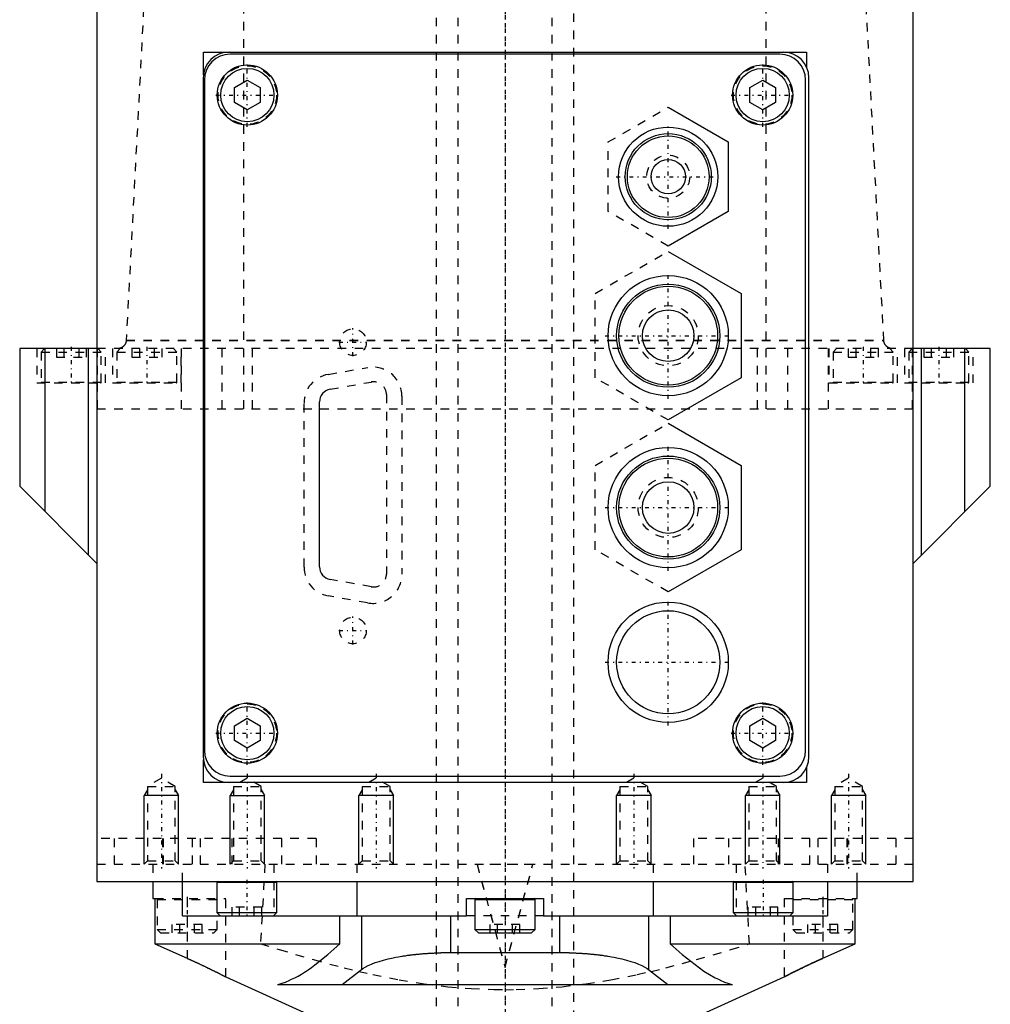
# Model space of a CAD drawing. Extents: x -88 to 88, y -489 to 213.
# Tile 2 of 5: x -57 to 57, y -411 to -296. Entities that reach past the tile are written whole.
import ezdxf

# ---------------------------------------------------------------- set-up
doc = ezdxf.new("R2010")
doc.units = 0
doc.linetypes.add('CENTER', pattern=[1.5, 0.45, -0.5, 0.05, -0.5])
doc.linetypes.add('DASHED', pattern=[2, 1, -1])
for name, color, linetype in [('AM_0', 7, 'CONTINUOUS'), ('AM_10', 7, 'CONTINUOUS'), ('AM_3', 7, 'DASHED'), ('AM_7', 7, 'CENTER')]:
    doc.layers.add(name, color=color, linetype=linetype)

msp = doc.modelspace()

# ---------------------------------------------------------------- linework, layer by layer
at = {"layer": 'AM_0', "color": 7, "linetype": 'CONTINUOUS'}
for p, q in [((-47.5, -195.5), (-47.5, -396.5)), ((47.5, -396.5), (47.5, -195.5)), ((-35.1, -300), (35.1, -300)), ((-35.1, -302.64), (-35.1, -300)), ((35.1, -300), (35.1, -301.75)), ((32, -300.25), (-32, -300.25)), ((-35.12, -303), (-35.12, -382)), ((-35, -303.25), (-35, -381.25)), ((-31.5, -304.13), (-30, -303.27)), ((-30, -303.27), (-28.5, -304.13)), ((28.5, -304.13), (30, -303.27)), ((30, -303.27), (31.5, -304.13)), ((35, -381.25), (35, -303.25)), ((35.38, -382), (35.38, -303)), ((-31.5, -305.87), (-31.5, -304.13)), ((-28.5, -304.13), (-28.5, -305.87)), ((28.5, -305.87), (28.5, -304.13)), ((31.5, -304.13), (31.5, -305.87)), ((-30, -306.73), (-31.5, -305.87)), ((-28.5, -305.87), (-30, -306.73)), ((30, -306.73), (28.5, -305.87)), ((31.5, -305.87), (30, -306.73)), ((19, -306.42), (26, -310.46)), ((26, -310.46), (26, -318.54)), ((26, -318.54), (19, -322.58)), ((19, -323.19), (27.5, -328.09)), ((27.5, -328.09), (27.5, -337.91)), ((-56.5, -334.5), (-56.5, -350.5)), ((-47.5, -334.5), (-56.5, -334.5)), ((-53.53, -353.47), (-53.53, -334.5)), ((-48.48, -358.52), (-48.48, -334.5)), ((56.5, -334.5), (47.5, -334.5)), ((48.48, -358.52), (48.48, -334.5)), ((53.53, -353.47), (53.53, -334.5)), ((56.5, -350.5), (56.5, -334.5)), ((27.5, -337.91), (19, -342.81)), ((-21.6, -359.89), (-21.6, -340.71)), ((19, -343.19), (27.5, -348.09)), ((27.5, -348.09), (27.5, -357.91)), ((-56.5, -350.5), (-47.5, -359.5)), ((47.5, -359.5), (56.5, -350.5)), ((27.5, -357.91), (19, -362.81)), ((-31.5, -378.38), (-30, -377.52)), ((-30, -377.52), (-28.5, -378.38)), ((28.5, -378.38), (30, -377.52)), ((30, -377.52), (31.5, -378.38)), ((-31.5, -380.12), (-31.5, -378.38)), ((-28.5, -378.38), (-28.5, -380.12)), ((28.5, -380.12), (28.5, -378.38)), ((31.5, -378.38), (31.5, -380.12)), ((-30, -380.98), (-31.5, -380.12)), ((-28.5, -380.12), (-30, -380.98)), ((30, -380.98), (28.5, -380.12)), ((31.5, -380.12), (30, -380.98)), ((-35.1, -385), (-35.1, -382.36)), ((35.1, -383.25), (35.1, -385)), ((-32, -384.25), (32, -384.25)), ((35.1, -385), (-35.1, -385)), ((-47.5, -396.5), (47.5, -396.5)), ((-41, -396.5), (-41, -398.5)), ((-37.56, -400.5), (-37.56, -396.5)), ((-33.55, -396.6), (-33.55, -400.1)), ((-33.55, -396.6), (-26.55, -396.6)), ((-26.55, -400.1), (-26.55, -396.6)), ((-17.25, -396.5), (-17.25, -400.5)), ((17.25, -396.5), (17.25, -400.5)), ((26.55, -396.6), (26.55, -400.1)), ((26.55, -396.6), (33.55, -396.6)), ((33.55, -400.1), (33.55, -396.6)), ((37.56, -396.5), (37.56, -400.5)), ((41, -398.5), (41, -396.5)), ((-41, -398.5), (-40.75, -398.5)), ((-40.75, -398.5), (-40.75, -403.75)), ((-4.5, -400.5), (-4.5, -398.5)), ((-4.5, -398.5), (4.5, -398.5)), ((-3.5, -398.6), (-3.5, -402.1)), ((-3.5, -398.6), (3.5, -398.6)), ((3.5, -402.1), (3.5, -398.6)), ((4.5, -398.5), (4.5, -400.5)), ((40.75, -403.75), (40.75, -398.5)), ((40.75, -398.5), (41, -398.5)), ((-37.56, -400.5), (-4.5, -400.5)), ((-33.55, -400.1), (-33.15, -400.5)), ((-33.55, -400.1), (-26.55, -400.1)), ((-26.95, -400.5), (-26.55, -400.1)), ((-26.92, -400.47), (-26.92, -400.5)), ((-19.24, -403.75), (-19.24, -400.5)), ((-16.7, -400.5), (-16.7, -406.75)), ((-6.35, -400.5), (-6.35, -404.78)), ((4.5, -400.5), (37.56, -400.5)), ((6.35, -400.5), (6.35, -404.78)), ((16.7, -400.5), (16.7, -406.75)), ((19.24, -400.5), (19.24, -403.75)), ((26.55, -400.1), (26.95, -400.5)), ((26.55, -400.1), (33.55, -400.1)), ((26.92, -400.47), (26.92, -400.5)), ((33.15, -400.5), (33.55, -400.1)), ((-3.5, -402.1), (-3.1, -402.5)), ((-3.5, -402.1), (3.5, -402.1)), ((3.1, -402.5), (3.5, -402.1)), ((-3.1, -402.5), (3.1, -402.5)), ((-40.75, -403.75), (-19.24, -403.75)), ((-40.75, -403.75), (-37, -405.44)), ((19.24, -403.75), (40.75, -403.75)), ((37, -405.44), (40.75, -403.75)), ((-6.35, -404.78), (6.35, -404.78)), ((-32.5, -407.61), (-21.75, -412.5)), ((-18.97, -408.5), (-16.7, -406.75)), ((16.7, -406.75), (18.97, -408.5)), ((21.75, -412.5), (32.5, -407.61)), ((-26.48, -408.5), (26.48, -408.5))]:
    msp.add_line(p, q, dxfattribs=at)
for points in [[(-26.48, -408.5, 0), (-26.3, -408.45, 0), (-25.93, -408.34, 0), (-25.57, -408.21, 0), (-25.39, -408.14, 0), (-25.21, -408.06, 0), (-24.84, -407.89, 0), (-24.47, -407.71, 0), (-24.09, -407.51, 0), (-23.71, -407.29, 0), (-23.33, -407.05, 0), (-23.13, -406.93, 0), (-22.93, -406.79, 0), (-22.54, -406.52, 0), (-22.13, -406.22, 0), (-20.64, -405.01, 0), (-19.24, -403.75, 0)], [(19.24, -403.75, 0), (20.64, -405.01, 0), (23.13, -406.93, 0), (24.47, -407.71, 0), (24.84, -407.89, 0), (25.21, -408.06, 0), (25.39, -408.14, 0), (25.57, -408.21, 0), (25.93, -408.34, 0), (26.3, -408.45, 0), (26.48, -408.5, 0)], [(-37, -405.44, 0), (-36.97, -405.46, 0), (-36.91, -405.49, 0), (-36.84, -405.51, 0), (-36.81, -405.53, 0), (-36.78, -405.54, 0), (-36.72, -405.57, 0), (-36.66, -405.6, 0), (-36.6, -405.63, 0), (-36.54, -405.65, 0), (-36.48, -405.68, 0), (-36.45, -405.69, 0), (-36.42, -405.71, 0), (-36.36, -405.74, 0), (-36.3, -405.76, 0), (-36.24, -405.79, 0), (-36.18, -405.82, 0), (-36.12, -405.85, 0), (-36.09, -405.86, 0), (-36.06, -405.88, 0), (-36, -405.9, 0), (-35.93, -405.93, 0), (-35.9, -405.95, 0), (-35.87, -405.96, 0), (-35.81, -405.99, 0), (-35.75, -406.02, 0), (-35.72, -406.03, 0), (-35.69, -406.05, 0), (-35.63, -406.07, 0), (-35.57, -406.1, 0), (-35.51, -406.13, 0), (-35.45, -406.16, 0), (-35.39, -406.19, 0), (-35.36, -406.2, 0), (-35.33, -406.22, 0), (-35.27, -406.24, 0), (-35.21, -406.27, 0), (-35.15, -406.3, 0), (-35.09, -406.33, 0), (-35.03, -406.36, 0), (-35, -406.37, 0), (-34.97, -406.38, 0), (-34.92, -406.41, 0), (-34.86, -406.44, 0), (-34.8, -406.47, 0), (-34.74, -406.49, 0), (-34.69, -406.52, 0), (-34.66, -406.54, 0), (-34.63, -406.55, 0), (-34.58, -406.58, 0), (-34.52, -406.6, 0), (-34.47, -406.63, 0), (-34.41, -406.65, 0), (-34.36, -406.68, 0), (-34.33, -406.69, 0), (-34.31, -406.71, 0), (-34.26, -406.73, 0), (-34.2, -406.76, 0), (-34.15, -406.78, 0), (-34.1, -406.81, 0), (-34.05, -406.83, 0), (-34.03, -406.84, 0), (-34.01, -406.85, 0), (-33.96, -406.88, 0), (-33.91, -406.9, 0), (-33.89, -406.91, 0), (-33.86, -406.92, 0), (-33.82, -406.95, 0), (-33.77, -406.97, 0), (-33.75, -406.98, 0), (-33.73, -406.99, 0), (-33.69, -407.01, 0), (-33.64, -407.03, 0), (-33.6, -407.05, 0), (-33.56, -407.07, 0), (-33.52, -407.09, 0), (-33.5, -407.1, 0), (-33.48, -407.11, 0), (-33.44, -407.13, 0), (-33.4, -407.15, 0), (-33.36, -407.17, 0), (-33.32, -407.19, 0), (-33.29, -407.21, 0), (-33.27, -407.22, 0), (-33.25, -407.23, 0), (-33.21, -407.25, 0), (-33.18, -407.27, 0), (-33.14, -407.28, 0), (-33.11, -407.3, 0), (-33.07, -407.32, 0), (-33.06, -407.33, 0), (-33.04, -407.34, 0), (-33.01, -407.35, 0), (-32.98, -407.37, 0), (-32.95, -407.38, 0), (-32.92, -407.4, 0), (-32.89, -407.41, 0), (-32.88, -407.42, 0), (-32.86, -407.43, 0), (-32.84, -407.44, 0), (-32.81, -407.45, 0), (-32.79, -407.47, 0), (-32.76, -407.48, 0), (-32.74, -407.49, 0), (-32.73, -407.5, 0), (-32.72, -407.5, 0), (-32.7, -407.51, 0), (-32.68, -407.52, 0), (-32.67, -407.53, 0), (-32.66, -407.53, 0), (-32.64, -407.54, 0), (-32.62, -407.55, 0), (-32.62, -407.55, 0), (-32.61, -407.56, 0), (-32.59, -407.57, 0), (-32.58, -407.57, 0), (-32.57, -407.58, 0), (-32.56, -407.58, 0), (-32.55, -407.59, 0), (-32.54, -407.59, 0), (-32.54, -407.59, 0), (-32.53, -407.6, 0), (-32.52, -407.6, 0), (-32.52, -407.61, 0), (-32.51, -407.61, 0), (-32.51, -407.61, 0), (-32.5, -407.61, 0), (-32.5, -407.61, 0), (-32.5, -407.61, 0), (-32.5, -407.61, 0), (-32.5, -407.61, 0)], [(-16.7, -406.75, 0), (-16.57, -406.65, 0), (-16.28, -406.47, 0), (-15.94, -406.29, 0), (-15.75, -406.2, 0), (-15.55, -406.12, 0), (-15.12, -405.95, 0), (-14.65, -405.8, 0), (-14.14, -405.65, 0), (-13.59, -405.51, 0), (-13.01, -405.38, 0), (-12.71, -405.32, 0), (-12.4, -405.27, 0), (-12.02, -405.2, 0), (-11.92, -405.19, 0), (-11.81, -405.17, 0), (-11.75, -405.16, 0), (-11.7, -405.15, 0), (-11.59, -405.14, 0), (-11.48, -405.12, 0), (-11.37, -405.1, 0), (-11.25, -405.09, 0), (-11.14, -405.07, 0), (-11.09, -405.07, 0), (-11.03, -405.06, 0), (-10.92, -405.05, 0), (-10.8, -405.03, 0), (-10.69, -405.02, 0), (-10.57, -405.01, 0), (-10.45, -404.99, 0), (-10.4, -404.99, 0), (-10.34, -404.98, 0), (-10.22, -404.97, 0), (-10.1, -404.96, 0), (-9.98, -404.95, 0), (-9.87, -404.93, 0), (-9.75, -404.92, 0), (-9.69, -404.92, 0), (-9.63, -404.91, 0), (-9.51, -404.9, 0), (-9.39, -404.89, 0), (-9.27, -404.89, 0), (-9.14, -404.88, 0), (-9.02, -404.87, 0), (-8.96, -404.86, 0), (-8.9, -404.86, 0), (-8.78, -404.85, 0), (-8.66, -404.85, 0), (-8.59, -404.84, 0), (-8.53, -404.84, 0), (-8.41, -404.83, 0), (-8.29, -404.83, 0), (-8.22, -404.82, 0), (-8.16, -404.82, 0), (-8.04, -404.81, 0), (-7.91, -404.81, 0), (-7.79, -404.81, 0), (-7.67, -404.8, 0), (-7.54, -404.8, 0), (-7.48, -404.8, 0), (-7.42, -404.79, 0), (-7.29, -404.79, 0), (-7.17, -404.79, 0), (-7.04, -404.79, 0), (-6.91, -404.78, 0), (-6.79, -404.78, 0), (-6.73, -404.78, 0), (-6.66, -404.78, 0), (-6.54, -404.78, 0), (-6.41, -404.78, 0), (-6.35, -404.78, 0)], [(6.35, -404.78, 0), (6.41, -404.78, 0), (6.54, -404.78, 0), (6.66, -404.78, 0), (6.73, -404.78, 0), (6.79, -404.78, 0), (6.91, -404.78, 0), (7.04, -404.79, 0), (7.17, -404.79, 0), (7.29, -404.79, 0), (7.42, -404.79, 0), (7.48, -404.8, 0), (7.54, -404.8, 0), (7.67, -404.8, 0), (7.79, -404.81, 0), (7.91, -404.81, 0), (8.04, -404.81, 0), (8.16, -404.82, 0), (8.22, -404.82, 0), (8.29, -404.83, 0), (8.41, -404.83, 0), (8.53, -404.84, 0), (8.59, -404.84, 0), (8.66, -404.85, 0), (8.78, -404.85, 0), (8.9, -404.86, 0), (8.96, -404.86, 0), (9.02, -404.87, 0), (9.14, -404.88, 0), (9.27, -404.89, 0), (9.39, -404.89, 0), (9.51, -404.9, 0), (9.63, -404.91, 0), (9.69, -404.92, 0), (9.75, -404.92, 0), (9.87, -404.93, 0), (9.98, -404.95, 0), (10.1, -404.96, 0), (10.22, -404.97, 0), (10.34, -404.98, 0), (10.4, -404.99, 0), (10.45, -404.99, 0), (10.57, -405.01, 0), (10.69, -405.02, 0), (10.8, -405.03, 0), (10.92, -405.05, 0), (11.03, -405.06, 0), (11.09, -405.07, 0), (11.14, -405.07, 0), (11.25, -405.09, 0), (11.37, -405.1, 0), (11.48, -405.12, 0), (11.59, -405.14, 0), (11.7, -405.15, 0), (11.75, -405.16, 0), (11.81, -405.17, 0), (11.92, -405.19, 0), (12.02, -405.2, 0), (12.4, -405.27, 0), (12.71, -405.32, 0), (13.01, -405.38, 0), (13.59, -405.51, 0), (14.14, -405.65, 0), (14.65, -405.8, 0), (15.12, -405.95, 0), (15.55, -406.12, 0), (15.75, -406.2, 0), (15.94, -406.29, 0), (16.28, -406.47, 0), (16.57, -406.65, 0), (16.7, -406.75, 0)], [(32.5, -407.61, 0), (32.5, -407.61, 0), (32.5, -407.61, 0), (32.5, -407.61, 0), (32.5, -407.61, 0), (32.51, -407.61, 0), (32.51, -407.61, 0), (32.52, -407.61, 0), (32.52, -407.6, 0), (32.53, -407.6, 0), (32.54, -407.59, 0), (32.54, -407.59, 0), (32.55, -407.59, 0), (32.56, -407.58, 0), (32.57, -407.58, 0), (32.58, -407.57, 0), (32.59, -407.57, 0), (32.61, -407.56, 0), (32.62, -407.55, 0), (32.62, -407.55, 0), (32.64, -407.54, 0), (32.66, -407.53, 0), (32.67, -407.53, 0), (32.68, -407.52, 0), (32.7, -407.51, 0), (32.72, -407.5, 0), (32.73, -407.5, 0), (32.74, -407.49, 0), (32.76, -407.48, 0), (32.79, -407.47, 0), (32.81, -407.45, 0), (32.84, -407.44, 0), (32.86, -407.43, 0), (32.88, -407.42, 0), (32.89, -407.41, 0), (32.92, -407.4, 0), (32.95, -407.38, 0), (32.98, -407.37, 0), (33.01, -407.35, 0), (33.04, -407.34, 0), (33.06, -407.33, 0), (33.07, -407.32, 0), (33.11, -407.3, 0), (33.14, -407.28, 0), (33.18, -407.27, 0), (33.21, -407.25, 0), (33.25, -407.23, 0), (33.27, -407.22, 0), (33.29, -407.21, 0), (33.32, -407.19, 0), (33.36, -407.17, 0), (33.4, -407.15, 0), (33.44, -407.13, 0), (33.48, -407.11, 0), (33.5, -407.1, 0), (33.52, -407.09, 0), (33.56, -407.07, 0), (33.6, -407.05, 0), (33.64, -407.03, 0), (33.69, -407.01, 0), (33.73, -406.99, 0), (33.75, -406.98, 0), (33.77, -406.97, 0), (33.82, -406.95, 0), (33.86, -406.92, 0), (33.89, -406.91, 0), (33.91, -406.9, 0), (33.96, -406.88, 0), (34.01, -406.85, 0), (34.03, -406.84, 0), (34.05, -406.83, 0), (34.1, -406.81, 0), (34.15, -406.78, 0), (34.2, -406.76, 0), (34.26, -406.73, 0), (34.31, -406.71, 0), (34.33, -406.69, 0), (34.36, -406.68, 0), (34.41, -406.65, 0), (34.47, -406.63, 0), (34.52, -406.6, 0), (34.58, -406.58, 0), (34.63, -406.55, 0), (34.66, -406.54, 0), (34.69, -406.52, 0), (34.74, -406.49, 0), (34.8, -406.47, 0), (34.86, -406.44, 0), (34.92, -406.41, 0), (34.97, -406.38, 0), (35, -406.37, 0), (35.03, -406.36, 0), (35.09, -406.33, 0), (35.15, -406.3, 0), (35.21, -406.27, 0), (35.27, -406.24, 0), (35.33, -406.22, 0), (35.36, -406.2, 0), (35.39, -406.19, 0), (35.45, -406.16, 0), (35.51, -406.13, 0), (35.57, -406.1, 0), (35.63, -406.07, 0), (35.69, -406.05, 0), (35.72, -406.03, 0), (35.75, -406.02, 0), (35.81, -405.99, 0), (35.87, -405.96, 0), (35.9, -405.95, 0), (35.93, -405.93, 0), (36, -405.9, 0), (36.06, -405.88, 0), (36.09, -405.86, 0), (36.12, -405.85, 0), (36.18, -405.82, 0), (36.24, -405.79, 0), (36.3, -405.76, 0), (36.36, -405.74, 0), (36.42, -405.71, 0), (36.45, -405.69, 0), (36.48, -405.68, 0), (36.54, -405.65, 0), (36.6, -405.63, 0), (36.66, -405.6, 0), (36.72, -405.57, 0), (36.78, -405.54, 0), (36.81, -405.53, 0), (36.84, -405.51, 0), (36.91, -405.49, 0), (36.97, -405.46, 0), (37, -405.44, 0)]]:
    msp.add_polyline3d(points, dxfattribs=at)
for centre, radius in [((-30, -305), 3.5), ((-30, -305), 3.1), ((30, -305), 3.5), ((30, -305), 3.1), ((19, -314.5), 5.77), ((19, -314.5), 5.01), ((19, -314.5), 4.75), ((19, -314.5), 2), ((19, -333), 7), ((19, -333), 6), ((19, -333), 5.75), ((19, -333), 3), ((19, -353), 7), ((19, -353), 6), ((19, -353), 5.75), ((19, -353), 3), ((19, -371), 7), ((19, -371), 6), ((-30, -379.25), 3.5), ((30, -379.25), 3.5), ((-30, -379.25), 3.1), ((30, -379.25), 3.1)]:
    msp.add_circle(centre, radius, dxfattribs=at)
for centre, radius, start, end in [((-32.13, -303), 3, 90, 180), ((32.38, -303), 3, 0, 90), ((-32, -303.25), 3, 90, 180), ((32, -303.25), 3, 0, 90), ((-20.1, -340.71), 1.5, 100.042, 180), ((-20.1, -359.89), 1.5, 180, 259.958), ((-32, -381.25), 3, 180, 270), ((32, -381.25), 3, 270, 0), ((-32.13, -382), 3, 180, 270), ((32.38, -382), 3, 270, 0), ((-33.45, -396.6), 0.1, 90, 180), ((-26.65, -396.6), 0.1, 0, 90), ((26.65, -396.6), 0.1, 90, 180), ((33.45, -396.6), 0.1, 0, 90), ((-3.4, -398.6), 0.1, 90, 180), ((3.4, -398.6), 0.1, 0, 90)]:
    msp.add_arc(centre, radius, start, end, dxfattribs=at)
at = {"layer": 'AM_10', "color": 7, "linetype": 'CONTINUOUS'}
for p, q in [((-41.62, -385.84), (-42, -386.5)), ((-38.38, -385.84), (-38, -386.5)), ((-31.62, -385.84), (-32, -386.5)), ((-28.38, -385.84), (-28, -386.5)), ((-16.62, -385.84), (-17, -386.5)), ((-13.38, -385.84), (-13, -386.5)), ((13.38, -385.84), (13, -386.5)), ((16.62, -385.84), (17, -386.5)), ((28.38, -385.84), (28, -386.5)), ((31.62, -385.84), (32, -386.5)), ((38.38, -385.84), (38, -386.5)), ((41.62, -385.84), (42, -386.5)), ((-38, -386.5), (-42, -386.5)), ((-42, -394.5), (-42, -386.5)), ((-38, -394.5), (-38, -386.5)), ((-32, -394.5), (-32, -386.5)), ((-32, -386.5), (-28, -386.5)), ((-28, -394.5), (-28, -386.5)), ((-13, -386.5), (-17, -386.5)), ((-17, -394.5), (-17, -386.5)), ((-13, -394.5), (-13, -386.5)), ((17, -386.5), (13, -386.5)), ((13, -394.5), (13, -386.5)), ((17, -394.5), (17, -386.5)), ((32, -386.5), (28, -386.5)), ((28, -394.5), (28, -386.5)), ((32, -394.5), (32, -386.5)), ((42, -386.5), (38, -386.5)), ((38, -394.5), (38, -386.5)), ((42, -394.5), (42, -386.5))]:
    msp.add_line(p, q, dxfattribs=at)
at = {"layer": 'AM_3', "color": 6, "linetype": 'DASHED'}
for p, q in [((-34.5, -151.1), (-44.1, -333.55)), ((44.1, -333.55), (34.5, -151.1)), ((-8, -158), (-8, -426.5)), ((-5.5, -158), (-5.5, -473)), ((5.5, -473), (5.5, -158)), ((8, -426.5), (8, -158)), ((-30.4, -341.5), (-30.4, -195.5)), ((30.4, -341.5), (30.4, -195.5)), ((12, -310.46), (19, -306.42)), ((12, -318.54), (12, -310.46)), ((19, -322.58), (12, -318.54)), ((10.5, -328.09), (19, -323.19)), ((10.5, -337.91), (10.5, -328.09)), ((-54.5, -334.5), (-54.5, -338.5)), ((-53.6, -334.5), (-54, -334.9)), ((-52.23, -334.5), (-52.23, -335.5)), ((-51.37, -334.5), (-51.37, -335.5)), ((-49.63, -334.5), (-49.63, -335.5)), ((-48.77, -334.5), (-48.77, -335.5)), ((47.5, -334.5), (-47.5, -334.5)), ((-47.45, -341.5), (-47.45, -334.5)), ((-47, -334.9), (-47.4, -334.5)), ((-46.5, -338.5), (-46.5, -334.5)), ((-45.7, -334.5), (-45.7, -338.5)), ((-44.8, -334.5), (-45.2, -334.9)), ((-44.1, -333.53), (44.1, -333.53)), ((-44.1, -333.55), (44.1, -333.55)), ((-43.43, -334.5), (-43.43, -335.5)), ((-42.57, -334.5), (-42.57, -335.5)), ((-40.83, -334.5), (-40.83, -335.5)), ((-39.97, -334.5), (-39.97, -335.5)), ((-38.2, -334.9), (-38.6, -334.5)), ((-37.7, -338.5), (-37.7, -334.5)), ((-37.67, -341.5), (-37.67, -334.5)), ((-32.91, -341.5), (-32.91, -334.5)), ((-29.41, -341.5), (-29.41, -334.5)), ((29.41, -341.5), (29.41, -334.5)), ((32.91, -341.5), (32.91, -334.5)), ((37.67, -341.5), (37.67, -334.5)), ((37.7, -334.5), (37.7, -338.5)), ((38.6, -334.5), (38.2, -334.9)), ((39.97, -334.5), (39.97, -335.5)), ((40.83, -334.5), (40.83, -335.5)), ((42.57, -334.5), (42.57, -335.5)), ((43.43, -334.5), (43.43, -335.5)), ((45.2, -334.9), (44.8, -334.5)), ((45.7, -338.5), (45.7, -334.5)), ((46.5, -334.5), (46.5, -338.5)), ((47.4, -334.5), (47, -334.9)), ((47.45, -341.5), (47.45, -334.5)), ((48.77, -334.5), (48.77, -335.5)), ((49.63, -334.5), (49.63, -335.5)), ((51.37, -334.5), (51.37, -335.5)), ((52.23, -334.5), (52.23, -335.5)), ((54, -334.9), (53.6, -334.5)), ((54.5, -338.5), (54.5, -334.5)), ((-54, -334.9), (-54, -338.4)), ((-54, -334.9), (-47, -334.9)), ((-52.23, -335.5), (-48.77, -335.5)), ((-47, -338.4), (-47, -334.9)), ((-45.2, -334.9), (-45.2, -338.4)), ((-45.2, -334.9), (-38.2, -334.9)), ((-43.43, -335.5), (-39.97, -335.5)), ((-38.2, -338.4), (-38.2, -334.9)), ((38.2, -334.9), (38.2, -338.4)), ((38.2, -334.9), (45.2, -334.9)), ((39.97, -335.5), (43.43, -335.5)), ((45.2, -338.4), (45.2, -334.9)), ((47, -334.9), (47, -338.4)), ((47, -334.9), (54, -334.9)), ((48.77, -335.5), (52.23, -335.5)), ((54, -338.4), (54, -334.9)), ((-20.58, -337.5), (-15.98, -336.7)), ((19, -342.81), (10.5, -337.91)), ((-54.5, -338.5), (-46.5, -338.5)), ((-54, -338.4), (-47, -338.4)), ((-45.7, -338.5), (-37.7, -338.5)), ((-45.2, -338.4), (-38.2, -338.4)), ((-20.36, -339.24), (-15.56, -338.39)), ((37.7, -338.5), (45.7, -338.5)), ((38.2, -338.4), (45.2, -338.4)), ((46.5, -338.5), (54.5, -338.5)), ((47, -338.4), (54, -338.4)), ((-13.8, -339.86), (-13.8, -360.74)), ((-12, -340.05), (-12, -360.75)), ((-23.4, -359.93), (-23.4, -340.85)), ((-47.5, -341.5), (47.5, -341.5)), ((10.5, -348.09), (19, -343.19)), ((10.5, -357.91), (10.5, -348.09)), ((19, -362.81), (10.5, -357.91)), ((-15.56, -362.21), (-20.36, -361.36)), ((-16, -364.1), (-20.6, -363.27)), ((-40, -384.5), (-41.62, -385.44)), ((-38.38, -385.44), (-40, -384.5)), ((-30, -384.5), (-31.62, -385.44)), ((-28.38, -385.44), (-30, -384.5)), ((-15, -384.5), (-16.62, -385.44)), ((-13.38, -385.44), (-15, -384.5)), ((15, -384.5), (13.38, -385.44)), ((16.62, -385.44), (15, -384.5)), ((30, -384.5), (28.38, -385.44)), ((31.62, -385.44), (30, -384.5)), ((40, -384.5), (38.38, -385.44)), ((41.62, -385.44), (40, -384.5)), ((-41.62, -385.44), (-41.62, -394.12)), ((-41.62, -385.44), (-38.38, -385.44)), ((-38.38, -394.12), (-38.38, -385.44)), ((-31.62, -385.44), (-31.62, -394.12)), ((-31.62, -385.44), (-28.38, -385.44)), ((-28.38, -394.12), (-28.38, -385.44)), ((-16.62, -385.44), (-16.62, -394.12)), ((-16.62, -385.44), (-13.38, -385.44)), ((-13.38, -394.12), (-13.38, -385.44)), ((13.38, -385.44), (13.38, -394.12)), ((13.38, -385.44), (16.62, -385.44)), ((16.62, -394.12), (16.62, -385.44)), ((28.38, -385.44), (28.38, -394.12)), ((28.38, -385.44), (31.62, -385.44)), ((31.62, -394.12), (31.62, -385.44)), ((38.38, -385.44), (38.38, -394.12)), ((38.38, -385.44), (41.62, -385.44)), ((41.62, -394.12), (41.62, -385.44)), ((-22, -391.5), (-47.5, -391.5)), ((-45.5, -391.5), (-45.5, -394.5)), ((-39.87, -391.5), (-39.87, -394.5)), ((-39.81, -391.5), (-39.81, -394.5)), ((-36.41, -391.5), (-36.41, -394.5)), ((-35.5, -391.5), (-35.5, -394.5)), ((-31.79, -391.5), (-31.79, -394.5)), ((-26.02, -391.5), (-26.02, -394.5)), ((-22, -391.5), (-22, -394.5)), ((47.5, -391.5), (22, -391.5)), ((22, -394.5), (22, -391.5)), ((26.02, -391.5), (26.02, -394.5)), ((31.79, -391.5), (31.79, -394.5)), ((35.5, -394.5), (35.5, -391.5)), ((36.41, -391.5), (36.41, -394.5)), ((39.81, -391.5), (39.81, -394.5)), ((39.87, -391.5), (39.87, -394.5)), ((45.5, -391.5), (45.5, -394.5)), ((-47.5, -394.5), (47.5, -394.5)), ((-41.62, -394.12), (-42, -394.5)), ((-41.62, -394.12), (-38.38, -394.12)), ((-41, -394.5), (-41, -396.5)), ((-38, -394.5), (-38.38, -394.12)), ((-37.56, -396.5), (-37.56, -394.5)), ((-31.62, -394.12), (-32, -394.5)), ((-31.62, -394.12), (-28.38, -394.12)), ((-27.95, -394.5), (-28.46, -403.75)), ((-28, -394.5), (-28.38, -394.12)), ((-26.92, -394.5), (-26.92, -400.47)), ((-17.25, -394.5), (-17.25, -396.5)), ((-16.62, -394.12), (-17, -394.5)), ((-16.62, -394.12), (-13.38, -394.12)), ((-13, -394.5), (-13.38, -394.12)), ((-3.25, -394.5), (0, -406.48)), ((-3.25, -394.5), (-3.25, -394.53)), ((-3.25, -394.53), (0, -406.51)), ((3.25, -394.53), (-3.25, -394.53)), ((0, -406.48), (3.25, -394.5)), ((0, -406.51), (3.25, -394.53)), ((3.25, -394.5), (3.25, -394.53)), ((13.38, -394.12), (13, -394.5)), ((13.38, -394.12), (16.62, -394.12)), ((17, -394.5), (16.62, -394.12)), ((17.25, -394.5), (17.25, -396.5)), ((26.92, -394.5), (26.92, -400.47)), ((28.46, -403.75), (27.95, -394.5)), ((28.38, -394.12), (28, -394.5)), ((28.38, -394.12), (31.62, -394.12)), ((32, -394.5), (31.62, -394.12)), ((37.56, -394.5), (37.56, -396.5)), ((38.38, -394.12), (38, -394.5)), ((38.38, -394.12), (41.62, -394.12)), ((41, -396.5), (41, -394.5)), ((42, -394.5), (41.62, -394.12)), ((-40.75, -398.5), (-32.5, -398.5)), ((-40.5, -398.6), (-40.5, -402.1)), ((-40.5, -398.6), (-33.5, -398.6)), ((-37, -398.5), (-37, -405.44)), ((-33.5, -402.1), (-33.5, -398.6)), ((-32.5, -407.61), (-32.5, -398.5)), ((32.5, -398.5), (32.5, -407.61)), ((32.5, -398.5), (40.75, -398.5)), ((33.5, -398.6), (33.5, -402.1)), ((33.5, -398.6), (40.5, -398.6)), ((37, -398.5), (37, -405.44)), ((40.5, -402.1), (40.5, -398.6)), ((-31.78, -400.5), (-31.78, -399.5)), ((-28.32, -399.5), (-31.78, -399.5)), ((-30.92, -400.5), (-30.92, -399.5)), ((-29.19, -400.5), (-29.19, -399.5)), ((-28.32, -400.5), (-28.32, -399.5)), ((28.32, -400.5), (28.32, -399.5)), ((31.78, -399.5), (28.32, -399.5)), ((29.19, -400.5), (29.19, -399.5)), ((30.92, -400.5), (30.92, -399.5)), ((31.78, -400.5), (31.78, -399.5)), ((-33.15, -400.5), (-26.95, -400.5)), ((4.5, -400.5), (-4.5, -400.5)), ((26.95, -400.5), (33.15, -400.5)), ((-40.5, -402.1), (-40.1, -402.5)), ((-40.5, -402.1), (-33.5, -402.1)), ((-38.73, -402.5), (-38.73, -401.5)), ((-35.27, -401.5), (-38.73, -401.5)), ((-37.87, -402.5), (-37.87, -401.5)), ((-36.13, -402.5), (-36.13, -401.5)), ((-35.27, -402.5), (-35.27, -401.5)), ((-33.9, -402.5), (-33.5, -402.1)), ((-1.73, -402.5), (-1.73, -401.5)), ((1.73, -401.5), (-1.73, -401.5)), ((-0.87, -402.5), (-0.87, -401.5)), ((0.87, -402.5), (0.87, -401.5)), ((1.73, -402.5), (1.73, -401.5)), ((33.5, -402.1), (33.9, -402.5)), ((33.5, -402.1), (40.5, -402.1)), ((35.27, -402.5), (35.27, -401.5)), ((38.73, -401.5), (35.27, -401.5)), ((36.13, -402.5), (36.13, -401.5)), ((37.87, -402.5), (37.87, -401.5)), ((38.73, -402.5), (38.73, -401.5)), ((40.1, -402.5), (40.5, -402.1)), ((-40.1, -402.5), (-33.9, -402.5)), ((33.9, -402.5), (40.1, -402.5)), ((0, -406.48), (0, -406.51))]:
    msp.add_line(p, q, dxfattribs=at)
for points in [[(-44.1, -333.55, 0), (-44.1, -333.56, 0), (-44.1, -333.57, 0), (-44.1, -333.59, 0), (-44.1, -333.59, 0), (-44.1, -333.6, 0), (-44.11, -333.62, 0), (-44.11, -333.63, 0), (-44.11, -333.64, 0), (-44.11, -333.66, 0), (-44.11, -333.67, 0), (-44.11, -333.68, 0), (-44.12, -333.69, 0), (-44.12, -333.7, 0), (-44.12, -333.71, 0), (-44.12, -333.73, 0), (-44.13, -333.74, 0), (-44.13, -333.75, 0), (-44.13, -333.76, 0), (-44.14, -333.77, 0), (-44.14, -333.78, 0), (-44.14, -333.79, 0), (-44.15, -333.8, 0), (-44.15, -333.81, 0), (-44.15, -333.82, 0), (-44.16, -333.83, 0), (-44.16, -333.84, 0), (-44.16, -333.85, 0), (-44.17, -333.86, 0), (-44.17, -333.87, 0), (-44.18, -333.89, 0), (-44.18, -333.9, 0), (-44.19, -333.91, 0), (-44.19, -333.92, 0), (-44.19, -333.93, 0), (-44.2, -333.94, 0), (-44.21, -333.95, 0), (-44.21, -333.96, 0), (-44.22, -333.98, 0), (-44.23, -333.99, 0), (-44.23, -333.99, 0), (-44.23, -334, 0), (-44.24, -334.01, 0), (-44.25, -334.02, 0), (-44.25, -334.04, 0), (-44.26, -334.05, 0), (-44.27, -334.06, 0), (-44.27, -334.07, 0), (-44.28, -334.07, 0), (-44.29, -334.08, 0), (-44.29, -334.09, 0), (-44.3, -334.11, 0), (-44.31, -334.12, 0), (-44.32, -334.13, 0), (-44.32, -334.13, 0), (-44.33, -334.14, 0), (-44.34, -334.15, 0), (-44.35, -334.16, 0), (-44.36, -334.17, 0), (-44.37, -334.18, 0), (-44.38, -334.19, 0), (-44.38, -334.2, 0), (-44.39, -334.2, 0), (-44.4, -334.21, 0), (-44.41, -334.22, 0), (-44.41, -334.23, 0), (-44.42, -334.23, 0), (-44.43, -334.24, 0), (-44.44, -334.25, 0), (-44.44, -334.25, 0), (-44.45, -334.26, 0), (-44.46, -334.27, 0), (-44.47, -334.28, 0), (-44.48, -334.29, 0), (-44.49, -334.29, 0), (-44.5, -334.3, 0), (-44.51, -334.31, 0), (-44.51, -334.31, 0), (-44.52, -334.32, 0), (-44.54, -334.33, 0), (-44.58, -334.35, 0), (-44.65, -334.39, 0), (-44.73, -334.43, 0), (-44.81, -334.46, 0), (-44.85, -334.47, 0), (-44.89, -334.48, 0), (-44.97, -334.49, 0), (-45.06, -334.5, 0), (-45.1, -334.5, 0)], [(45.1, -334.5, 0), (45.06, -334.5, 0), (44.97, -334.49, 0), (44.89, -334.48, 0), (44.85, -334.47, 0), (44.81, -334.46, 0), (44.73, -334.43, 0), (44.65, -334.39, 0), (44.58, -334.35, 0), (44.54, -334.33, 0), (44.52, -334.32, 0), (44.51, -334.31, 0), (44.51, -334.31, 0), (44.5, -334.3, 0), (44.49, -334.29, 0), (44.48, -334.29, 0), (44.47, -334.28, 0), (44.46, -334.27, 0), (44.45, -334.26, 0), (44.44, -334.25, 0), (44.44, -334.25, 0), (44.43, -334.24, 0), (44.42, -334.23, 0), (44.41, -334.23, 0), (44.41, -334.22, 0), (44.4, -334.21, 0), (44.39, -334.2, 0), (44.38, -334.2, 0), (44.38, -334.19, 0), (44.37, -334.18, 0), (44.36, -334.17, 0), (44.35, -334.16, 0), (44.34, -334.15, 0), (44.33, -334.14, 0), (44.32, -334.13, 0), (44.32, -334.13, 0), (44.31, -334.12, 0), (44.3, -334.11, 0), (44.29, -334.09, 0), (44.29, -334.08, 0), (44.28, -334.07, 0), (44.27, -334.07, 0), (44.27, -334.06, 0), (44.26, -334.05, 0), (44.25, -334.04, 0), (44.25, -334.02, 0), (44.24, -334.01, 0), (44.23, -334, 0), (44.23, -333.99, 0), (44.23, -333.99, 0), (44.22, -333.98, 0), (44.21, -333.96, 0), (44.21, -333.95, 0), (44.2, -333.94, 0), (44.19, -333.93, 0), (44.19, -333.92, 0), (44.19, -333.91, 0), (44.18, -333.9, 0), (44.18, -333.89, 0), (44.17, -333.87, 0), (44.17, -333.86, 0), (44.16, -333.85, 0), (44.16, -333.84, 0), (44.16, -333.83, 0), (44.15, -333.82, 0), (44.15, -333.81, 0), (44.15, -333.8, 0), (44.14, -333.79, 0), (44.14, -333.78, 0), (44.14, -333.77, 0), (44.13, -333.76, 0), (44.13, -333.75, 0), (44.13, -333.74, 0), (44.12, -333.73, 0), (44.12, -333.71, 0), (44.12, -333.7, 0), (44.12, -333.69, 0), (44.11, -333.68, 0), (44.11, -333.67, 0), (44.11, -333.66, 0), (44.11, -333.64, 0), (44.11, -333.63, 0), (44.11, -333.62, 0), (44.1, -333.6, 0), (44.1, -333.59, 0), (44.1, -333.59, 0), (44.1, -333.57, 0), (44.1, -333.56, 0), (44.1, -333.55, 0)], [(-28.46, -403.75, 0), (-26.29, -404.43, 0), (-22.31, -405.6, 0), (-18.71, -406.56, 0), (-17.02, -406.97, 0), (-15.4, -407.33, 0), (-12.32, -407.94, 0), (-9.42, -408.41, 0), (-6.64, -408.75, 0), (-3.95, -408.97, 0), (-1.31, -409.08, 0), (0, -409.1, 0), (1.31, -409.08, 0), (3.95, -408.97, 0), (6.64, -408.75, 0), (9.42, -408.41, 0), (12.32, -407.94, 0), (15.4, -407.33, 0), (17.02, -406.97, 0), (18.71, -406.56, 0), (22.31, -405.6, 0), (26.29, -404.43, 0), (28.46, -403.75, 0)], [(37, -405.44, 0), (36.97, -405.46, 0), (36.91, -405.49, 0), (36.84, -405.51, 0), (36.81, -405.53, 0), (36.78, -405.54, 0), (36.72, -405.57, 0), (36.66, -405.6, 0), (36.6, -405.63, 0), (36.54, -405.65, 0), (36.48, -405.68, 0), (36.45, -405.69, 0), (36.42, -405.71, 0), (36.36, -405.74, 0), (36.3, -405.76, 0), (36.24, -405.79, 0), (36.18, -405.82, 0), (36.12, -405.85, 0), (36.09, -405.86, 0), (36.06, -405.88, 0), (36, -405.9, 0), (35.93, -405.93, 0), (35.9, -405.95, 0), (35.87, -405.96, 0), (35.81, -405.99, 0), (35.75, -406.02, 0), (35.72, -406.03, 0), (35.69, -406.05, 0), (35.63, -406.07, 0), (35.57, -406.1, 0), (35.51, -406.13, 0), (35.45, -406.16, 0), (35.39, -406.19, 0), (35.36, -406.2, 0), (35.33, -406.22, 0), (35.27, -406.24, 0), (35.21, -406.27, 0), (35.15, -406.3, 0), (35.09, -406.33, 0), (35.03, -406.36, 0), (35, -406.37, 0), (34.97, -406.38, 0), (34.92, -406.41, 0), (34.86, -406.44, 0), (34.8, -406.47, 0), (34.74, -406.49, 0), (34.69, -406.52, 0), (34.66, -406.54, 0), (34.63, -406.55, 0), (34.58, -406.58, 0), (34.52, -406.6, 0), (34.47, -406.63, 0), (34.41, -406.65, 0), (34.36, -406.68, 0), (34.33, -406.69, 0), (34.31, -406.71, 0), (34.26, -406.73, 0), (34.2, -406.76, 0), (34.15, -406.78, 0), (34.1, -406.81, 0), (34.05, -406.83, 0), (34.03, -406.84, 0), (34.01, -406.85, 0), (33.96, -406.88, 0), (33.91, -406.9, 0), (33.89, -406.91, 0), (33.86, -406.92, 0), (33.82, -406.95, 0), (33.77, -406.97, 0), (33.75, -406.98, 0), (33.73, -406.99, 0), (33.69, -407.01, 0), (33.64, -407.03, 0), (33.6, -407.05, 0), (33.56, -407.07, 0), (33.52, -407.09, 0), (33.5, -407.1, 0), (33.48, -407.11, 0), (33.44, -407.13, 0), (33.4, -407.15, 0), (33.36, -407.17, 0), (33.32, -407.19, 0), (33.29, -407.21, 0), (33.27, -407.22, 0), (33.25, -407.23, 0), (33.21, -407.25, 0), (33.18, -407.27, 0), (33.14, -407.28, 0), (33.11, -407.3, 0), (33.07, -407.32, 0), (33.06, -407.33, 0), (33.04, -407.34, 0), (33.01, -407.35, 0), (32.98, -407.37, 0), (32.95, -407.38, 0), (32.92, -407.4, 0), (32.89, -407.41, 0), (32.88, -407.42, 0), (32.86, -407.43, 0), (32.84, -407.44, 0), (32.81, -407.45, 0), (32.79, -407.47, 0), (32.76, -407.48, 0), (32.74, -407.49, 0), (32.73, -407.5, 0), (32.72, -407.5, 0), (32.7, -407.51, 0), (32.68, -407.52, 0), (32.67, -407.53, 0), (32.66, -407.53, 0), (32.64, -407.54, 0), (32.62, -407.55, 0), (32.62, -407.55, 0), (32.61, -407.56, 0), (32.59, -407.57, 0), (32.58, -407.57, 0), (32.57, -407.58, 0), (32.56, -407.58, 0), (32.55, -407.59, 0), (32.54, -407.59, 0), (32.54, -407.59, 0), (32.53, -407.6, 0), (32.52, -407.6, 0), (32.52, -407.61, 0), (32.51, -407.61, 0), (32.51, -407.61, 0), (32.5, -407.61, 0), (32.5, -407.61, 0), (32.5, -407.61, 0), (32.5, -407.61, 0), (32.5, -407.61, 0)]]:
    msp.add_polyline3d(points, dxfattribs=at)
for centre, radius in [((-30, -305), 3.4), ((30, -305), 3.4), ((19, -314.5), 2.5), ((19, -333), 3.5), ((-17.7, -333.75), 1.55), ((19, -353), 3.5), ((-17.7, -367.3), 1.55), ((-30, -379.25), 3.4), ((30, -379.25), 3.4)]:
    msp.add_circle(centre, radius, dxfattribs=at)
for centre, radius, start, end in [((-15.4, -340.05), 3.4, 0, 99.8658), ((-20, -340.85), 3.4, 99.8658, 180), ((-53.9, -338.4), 0.1, 180, 270), ((-47.1, -338.4), 0.1, 270, 0), ((-45.1, -338.4), 0.1, 180, 270), ((-38.3, -338.4), 0.1, 270, 0), ((-15.3, -339.86), 1.5, 0, 100.042), ((38.3, -338.4), 0.1, 180, 270), ((45.1, -338.4), 0.1, 270, 0), ((47.1, -338.4), 0.1, 180, 270), ((53.9, -338.4), 0.1, 270, 0), ((-20, -359.93), 3.4, 180, 259.8322), ((-15.4, -360.75), 3.4, 259.8322, 0), ((-15.3, -360.74), 1.5, 259.958, 0), ((-40.4, -398.6), 0.1, 90, 180), ((-33.6, -398.6), 0.1, 0, 90), ((33.6, -398.6), 0.1, 90, 180), ((40.4, -398.6), 0.1, 0, 90)]:
    msp.add_arc(centre, radius, start, end, dxfattribs=at)
at = {"layer": 'AM_7', "color": 4, "linetype": 'CENTER'}
for p, q in [((0, -137.05), (0, -439.93)), ((0, -142.25), (0, -488.75)), ((-30, -308.68), (-30, -301.32)), ((30, -308.68), (30, -301.32)), ((-33.67, -305), (-26.32, -305)), ((26.32, -305), (33.67, -305)), ((19, -320.56), (19, -308.44)), ((12.94, -314.5), (25.06, -314.5)), ((19, -340.35), (19, -325.65)), ((-17.7, -335.38), (-17.7, -332.12)), ((11.65, -333), (26.35, -333)), ((-50.5, -334.3), (-50.5, -338.7)), ((-41.7, -334.3), (-41.7, -338.7)), ((-19.33, -333.75), (-16.07, -333.75)), ((41.7, -334.3), (41.7, -338.7)), ((50.5, -334.3), (50.5, -338.7)), ((19, -360.35), (19, -345.65)), ((11.65, -353), (26.35, -353)), ((19, -378.35), (19, -363.65)), ((-17.7, -368.93), (-17.7, -365.67)), ((-19.33, -367.3), (-16.07, -367.3)), ((11.65, -371), (26.35, -371)), ((-30, -382.93), (-30, -375.57)), ((30, -382.93), (30, -375.57)), ((-33.67, -379.25), (-26.32, -379.25)), ((26.32, -379.25), (33.67, -379.25)), ((-40, -384), (-40, -395)), ((-30, -384), (-30, -395)), ((-15, -384), (-15, -395)), ((15, -384), (15, -395)), ((30, -384), (30, -395)), ((40, -384), (40, -395)), ((-30.05, -396.3), (-30.05, -400.7)), ((30.05, -396.3), (30.05, -400.7)), ((-37, -398.3), (-37, -402.7)), ((37, -398.3), (37, -402.7))]:
    msp.add_line(p, q, dxfattribs=at)

doc.saveas('drawing.dxf')
